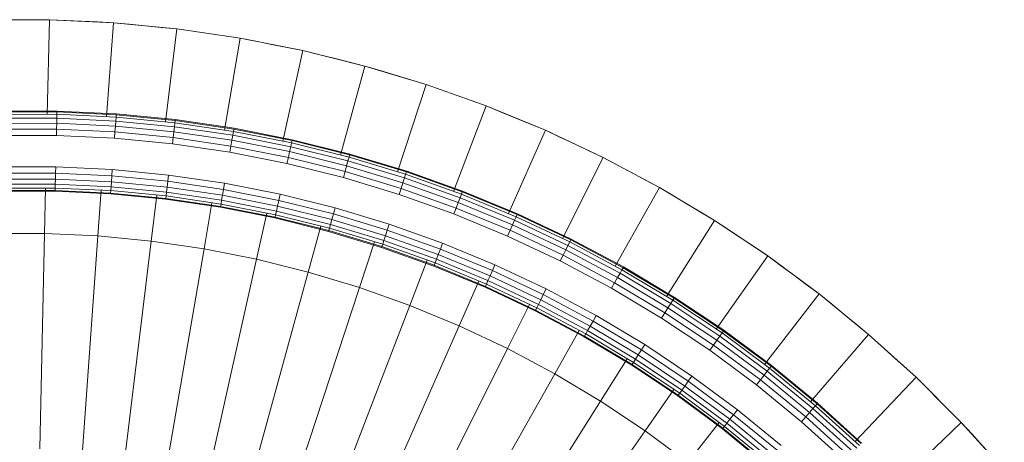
# Model space of a CAD drawing. Header units: centimetres. Extents: x 511 to 2122, y 723 to 1373.
# Tile 20 of 89: x 998.14 to 1002.74, y 762.04 to 764.01. Entities that reach past the tile are written whole.
import ezdxf

# ---------------------------------------------------------------- set-up
doc = ezdxf.new("R2010")
doc.units = ezdxf.units.CM
doc.layers.add('G-IMPT', color=8, linetype='Continuous', lineweight=18)
doc.layers.add('I-FURN', color=30, linetype='Continuous', lineweight=18)

# ---------------------------------------------------------------- blocks, each defined once
blk = doc.blocks.new('LUPA - LUPA_skp_-562653-PROJETO_TÉRREO')
at = {"layer": 'G-IMPT'}
for p, q in [((0.384, 5.7102), (0.4723, 5.8856)), ((0.3045, 5.5307), (0.384, 5.7102)), ((0.384, 5.7102), (0.6293, 5.5942)), ((0.3045, 5.5307), (0.2338, 5.3476)), ((0.3045, 5.5307), (0.5559, 5.4266)), ((0.1722, 5.1611), (0.2338, 5.3476)), ((0.2338, 5.3476), (0.4909, 5.2556)), ((0.1199, 4.9719), (0.1722, 5.1611)), ((0.1722, 5.1611), (0.4345, 5.0816)), ((0.6509, 5.0159), (0.8001, 4.9707)), ((0.0769, 4.7804), (0.1199, 4.9719)), ((0.1199, 4.9719), (0.3867, 4.9051)), ((0.8001, 4.9707), (0.7563, 4.8125)), ((0.6061, 4.8501), (0.7563, 4.8125)), ((0.7563, 4.8125), (0.7204, 4.6524)), ((1.3983, 4.6517), (0.7563, 4.8125)), ((0.0769, 4.7804), (0.0433, 4.5869)), ((0.0769, 4.7804), (0.3477, 4.7265)), ((0.5696, 4.6824), (0.7204, 4.6524)), ((0.6923, 4.4907), (0.7204, 4.6524)), ((0.7204, 4.6524), (1.3695, 4.5232)), ((0.0433, 4.5869), (0.0193, 4.3921)), ((0.0433, 4.5869), (0.3176, 4.5462)), ((0.5413, 4.513), (0.6923, 4.4907)), ((0.6923, 4.4907), (0.6722, 4.3278)), ((1.347, 4.3935), (0.6923, 4.4907)), ((0.0193, 4.3921), (0.0048, 4.1963)), ((0.0193, 4.3921), (0.2964, 4.3648)), ((0.5215, 4.3426), (0.6722, 4.3278)), ((0.6601, 4.1641), (0.6722, 4.3278)), ((0.6722, 4.3278), (1.3309, 4.2629)), ((0.0048, 4.1963), (0, 4)), ((0.2842, 4.1825), (0.0048, 4.1963)), ((0.6601, 4.1641), (0.5101, 4.1714)), ((0.6561, 4), (0.6601, 4.1641)), ((0.6601, 4.1641), (1.3212, 4.1316)), ((0, 4), (0.281, 4)), ((0, 4), (0.0048, 3.8037)), ((0.5071, 4), (0.6561, 4)), ((0.6561, 4), (1.318, 4)), ((0.6561, 4), (0.6601, 3.8359)), ((0.6601, 3.8359), (1.3212, 3.8684)), ((0.2867, 3.8176), (0.0048, 3.8037)), ((0.6601, 3.8359), (0.5126, 3.8287)), ((0.6601, 3.8359), (0.6722, 3.6722)), ((0.0048, 3.8037), (0.0193, 3.6079)), ((0.6722, 3.6722), (1.3309, 3.7371)), ((0.5266, 3.6579), (0.6722, 3.6722)), ((0.6722, 3.6722), (0.6923, 3.5093)), ((0.0193, 3.6079), (0.3015, 3.6357)), ((0.0193, 3.6079), (0.0433, 3.4131)), ((0.6923, 3.5093), (1.347, 3.6065)), ((0.5489, 3.4881), (0.6923, 3.5093)), ((0.6923, 3.5093), (0.7204, 3.3476)), ((0.0433, 3.4131), (0.3251, 3.4549)), ((1.3695, 3.4768), (0.7204, 3.3476)), ((0.0433, 3.4131), (0.0769, 3.2196)), ((0.7204, 3.3476), (0.5795, 3.3196)), ((0.7563, 3.1875), (0.7204, 3.3476)), ((1.3983, 3.3483), (0.7563, 3.1875)), ((0.3577, 3.2755), (0.0769, 3.2196)), ((0.1199, 3.0281), (0.0769, 3.2196)), ((1.4335, 3.2214), (0.8001, 3.0293)), ((0.7563, 3.1875), (0.6184, 3.1529)), ((0.7563, 3.1875), (0.8001, 3.0293)), ((0.399, 3.098), (0.1199, 3.0281)), ((0.8516, 2.8735), (1.4748, 3.0965)), ((0.1199, 3.0281), (0.1722, 2.8389)), ((0.8001, 3.0293), (0.6654, 2.9885)), ((0.8001, 3.0293), (0.8516, 2.8735)), ((0.4489, 2.9228), (0.1722, 2.8389)), ((0.8516, 2.8735), (0.7204, 2.8265)), ((0.9107, 2.7203), (0.8516, 2.8735)), ((0.2338, 2.6524), (0.1722, 2.8389)), ((0.5074, 2.7503), (0.2338, 2.6524)), ((0.2338, 2.6524), (0.3045, 2.4693))]:
    blk.add_line(p, q, dxfattribs=at)
at = {"layer": 'G-IMPT', "flags": 128}
for points in [[(0.4723, 5.8856), (0.4502, 5.8417), (0.4282, 5.7979), (0.4061, 5.7541), (0.384, 5.7102)], [(0.384, 5.7102), (0.3642, 5.6653), (0.3443, 5.6205), (0.3244, 5.5756), (0.3045, 5.5307)], [(0.3045, 5.5307), (0.2868, 5.4849), (0.2692, 5.4391), (0.2515, 5.3934), (0.2338, 5.3476)], [(0.2338, 5.3476), (0.2184, 5.301), (0.203, 5.2543), (0.1876, 5.2077), (0.1722, 5.1611)], [(0.1722, 5.1611), (0.1591, 5.1138), (0.1461, 5.0665), (0.133, 5.0192), (0.1199, 4.9719)], [(0.1199, 4.9719), (0.1091, 4.924), (0.0984, 4.8761), (0.0876, 4.8283), (0.0769, 4.7804)], [(0.0769, 4.7804), (0.0685, 4.732), (0.0601, 4.6836), (0.0517, 4.6353), (0.0433, 4.5869)], [(0.0433, 4.5869), (0.0373, 4.5382), (0.0313, 4.4895), (0.0253, 4.4408), (0.0193, 4.3921)], [(0.0193, 4.3921), (0.0157, 4.3431), (0.012, 4.2942), (0.0084, 4.2452), (0.0048, 4.1963)], [(0.0048, 4.1963), (0.0036, 4.1472), (0.0024, 4.0981), (0.0012, 4.0491), (0, 4)], [(0, 4), (0.0012, 3.9509), (0.0024, 3.9019), (0.0036, 3.8528), (0.0048, 3.8037)], [(0.0048, 3.8037), (0.0084, 3.7548), (0.012, 3.7058), (0.0157, 3.6569), (0.0193, 3.6079)], [(0.0193, 3.6079), (0.0253, 3.5592), (0.0313, 3.5105), (0.0373, 3.4618), (0.0433, 3.4131)], [(0.0433, 3.4131), (0.0517, 3.3647), (0.0601, 3.3164), (0.0685, 3.268), (0.0769, 3.2196)], [(0.0769, 3.2196), (0.0876, 3.1717), (0.0984, 3.1239), (0.1091, 3.076), (0.1199, 3.0281)], [(0.1199, 3.0281), (0.133, 2.9808), (0.1461, 2.9335), (0.1591, 2.8862), (0.1722, 2.8389)], [(0.1722, 2.8389), (0.1876, 2.7923), (0.203, 2.7457), (0.2184, 2.699), (0.2338, 2.6524)], [(0.2338, 2.6524), (0.2515, 2.6066), (0.2692, 2.5609), (0.2868, 2.5151), (0.3045, 2.4693)]]:
    blk.add_lwpolyline(points, dxfattribs=at)
blk = doc.blocks.new('LUPA - LUPA_skp_-562654-PROJETO_TÉRREO')
at = {"layer": 'G-IMPT', "flags": 128}
for points in [[(0.4723, 5.8856), (0.4502, 5.8417), (0.4282, 5.7979), (0.4061, 5.7541), (0.384, 5.7102)], [(0.384, 5.7102), (0.4061, 5.7541), (0.4282, 5.7979), (0.4502, 5.8417), (0.4723, 5.8856)], [(0.384, 5.7102), (0.3642, 5.6653), (0.3443, 5.6205), (0.3244, 5.5756), (0.3045, 5.5307)], [(0.3045, 5.5307), (0.3244, 5.5756), (0.3443, 5.6205), (0.3642, 5.6653), (0.384, 5.7102)], [(0.3045, 5.5307), (0.2868, 5.4849), (0.2692, 5.4391), (0.2515, 5.3934), (0.2338, 5.3476)], [(0.2338, 5.3476), (0.2515, 5.3934), (0.2692, 5.4391), (0.2868, 5.4849), (0.3045, 5.5307)], [(0.2338, 5.3476), (0.2184, 5.301), (0.203, 5.2543), (0.1876, 5.2077), (0.1722, 5.1611)], [(0.1722, 5.1611), (0.1876, 5.2077), (0.203, 5.2543), (0.2184, 5.301), (0.2338, 5.3476)], [(0.1722, 5.1611), (0.1591, 5.1138), (0.1461, 5.0665), (0.133, 5.0192), (0.1199, 4.9719)], [(0.1199, 4.9719), (0.133, 5.0192), (0.1461, 5.0665), (0.1591, 5.1138), (0.1722, 5.1611)], [(0.1199, 4.9719), (0.1091, 4.924), (0.0984, 4.8761), (0.0876, 4.8283), (0.0769, 4.7804)], [(0.0769, 4.7804), (0.0876, 4.8283), (0.0984, 4.8761), (0.1091, 4.924), (0.1199, 4.9719)], [(0.0769, 4.7804), (0.0685, 4.732), (0.0601, 4.6836), (0.0517, 4.6353), (0.0433, 4.5869)], [(0.0433, 4.5869), (0.0517, 4.6353), (0.0601, 4.6836), (0.0685, 4.732), (0.0769, 4.7804)], [(0.0433, 4.5869), (0.0373, 4.5382), (0.0313, 4.4895), (0.0253, 4.4408), (0.0193, 4.3921)], [(0.0193, 4.3921), (0.0253, 4.4408), (0.0313, 4.4895), (0.0373, 4.5382), (0.0433, 4.5869)], [(0.0193, 4.3921), (0.0157, 4.3431), (0.012, 4.2942), (0.0084, 4.2452), (0.0048, 4.1963)], [(0.0048, 4.1963), (0.0084, 4.2452), (0.012, 4.2942), (0.0157, 4.3431), (0.0193, 4.3921)], [(0.0048, 4.1963), (0.0036, 4.1472), (0.0024, 4.0981), (0.0012, 4.0491), (0, 4)], [(0, 4), (0.0012, 4.0491), (0.0024, 4.0981), (0.0036, 4.1472), (0.0048, 4.1963)], [(0, 4), (0.0012, 3.9509), (0.0024, 3.9019), (0.0036, 3.8528), (0.0048, 3.8037)], [(0.0048, 3.8037), (0.0036, 3.8528), (0.0024, 3.9019), (0.0012, 3.9509), (0, 4)], [(0.0048, 3.8037), (0.0084, 3.7548), (0.012, 3.7058), (0.0157, 3.6569), (0.0193, 3.6079)], [(0.0193, 3.6079), (0.0157, 3.6569), (0.012, 3.7058), (0.0084, 3.7548), (0.0048, 3.8037)], [(0.0193, 3.6079), (0.0253, 3.5592), (0.0313, 3.5105), (0.0373, 3.4618), (0.0433, 3.4131)], [(0.0433, 3.4131), (0.0373, 3.4618), (0.0313, 3.5105), (0.0253, 3.5592), (0.0193, 3.6079)], [(0.0433, 3.4131), (0.0517, 3.3647), (0.0601, 3.3164), (0.0685, 3.268), (0.0769, 3.2196)], [(0.0769, 3.2196), (0.0685, 3.268), (0.0601, 3.3164), (0.0517, 3.3647), (0.0433, 3.4131)], [(0.0769, 3.2196), (0.0876, 3.1717), (0.0984, 3.1239), (0.1091, 3.076), (0.1199, 3.0281)], [(0.1199, 3.0281), (0.1091, 3.076), (0.0984, 3.1239), (0.0876, 3.1717), (0.0769, 3.2196)], [(0.1199, 3.0281), (0.133, 2.9808), (0.1461, 2.9335), (0.1591, 2.8862), (0.1722, 2.8389)], [(0.1722, 2.8389), (0.1591, 2.8862), (0.1461, 2.9335), (0.133, 2.9808), (0.1199, 3.0281)], [(0.1722, 2.8389), (0.1876, 2.7923), (0.203, 2.7457), (0.2184, 2.699), (0.2338, 2.6524)], [(0.2338, 2.6524), (0.2184, 2.699), (0.203, 2.7457), (0.1876, 2.7923), (0.1722, 2.8389)], [(0.2338, 2.6524), (0.2515, 2.6066), (0.2692, 2.5609), (0.2868, 2.5151), (0.3045, 2.4693)], [(0.3045, 2.4693), (0.2868, 2.5151), (0.2692, 2.5609), (0.2515, 2.6066), (0.2338, 2.6524)]]:
    blk.add_lwpolyline(points, dxfattribs=at)
blk = doc.blocks.new('LUPA - LUPA_skp_-562655-PROJETO_TÉRREO')
at = {"xscale": 0.8734174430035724, "yscale": 0.8734174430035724}
for name, zscale in [('LUPA - LUPA_skp_-562653-PROJETO_TÉRREO', -0.8734174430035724), ('LUPA - LUPA_skp_-562654-PROJETO_TÉRREO', 0.8734174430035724)]:
    blk.add_blockref(name, (0, 0), dxfattribs=dict(at, zscale=zscale))
blk = doc.blocks.new('LUPA - LUPA_skp_-562652-PROJETO_TÉRREO')
at = {"layer": 'G-IMPT'}
for p, q in [((0.4665, 5.9434), (0.5422, 6.1396)), ((0.4693, 5.9424), (0.5449, 6.1385)), ((0.4693, 5.9424), (0.5449, 6.1385)), ((0.5529, 6.1352), (0.4774, 5.9395)), ((0.4904, 5.9349), (0.5656, 6.1299)), ((0.5821, 6.123), (0.5072, 5.9288)), ((0.5269, 5.9218), (0.6014, 6.1151)), ((0.6221, 6.1065), (0.5479, 5.9143)), ((0.4006, 5.7437), (0.4665, 5.9434)), ((0.4693, 5.9424), (0.4034, 5.7429)), ((0.4034, 5.7429), (0.4693, 5.9424)), ((0.4774, 5.9395), (0.4117, 5.7404)), ((0.4248, 5.7364), (0.4904, 5.9349)), ((0.4665, 5.9434), (0.4693, 5.9424)), ((0.4665, 5.9434), (0.4693, 5.9424)), ((0.4774, 5.9395), (0.4693, 5.9424)), ((0.4693, 5.9424), (0.4774, 5.9395)), ((0.4774, 5.9395), (0.4904, 5.9349)), ((0.4904, 5.9349), (0.5072, 5.9288)), ((0.5072, 5.9288), (0.4419, 5.7312)), ((0.4619, 5.7251), (0.5269, 5.9218)), ((0.5479, 5.9143), (0.4833, 5.7186)), ((0.5269, 5.9218), (0.5072, 5.9288)), ((0.5479, 5.9143), (0.5269, 5.9218)), ((0.5897, 5.6864), (0.6526, 5.8768)), ((0.6736, 5.8693), (0.6111, 5.6799)), ((0.631, 5.6738), (0.6933, 5.8623)), ((0.7101, 5.8562), (0.6482, 5.6686)), ((0.6613, 5.6647), (0.7231, 5.8516)), ((0.7312, 5.8487), (0.6696, 5.6621)), ((0.7312, 5.8487), (0.6696, 5.6621)), ((0.734, 5.8477), (0.6724, 5.6613)), ((0.3445, 5.5411), (0.4006, 5.7437)), ((0.4034, 5.7429), (0.3474, 5.5404)), ((0.3474, 5.5404), (0.4034, 5.7429)), ((0.4117, 5.7404), (0.3557, 5.5383)), ((0.4248, 5.7364), (0.3691, 5.5349)), ((0.3864, 5.5306), (0.4419, 5.7312)), ((0.4034, 5.7429), (0.4006, 5.7437)), ((0.4034, 5.7429), (0.4006, 5.7437)), ((0.4117, 5.7404), (0.4034, 5.7429)), ((0.4117, 5.7404), (0.4034, 5.7429)), ((0.4066, 5.5255), (0.4619, 5.7251)), ((0.4248, 5.7364), (0.4117, 5.7404)), ((0.4419, 5.7312), (0.4248, 5.7364)), ((0.4419, 5.7312), (0.4619, 5.7251)), ((0.4619, 5.7251), (0.4833, 5.7186)), ((0.4833, 5.7186), (0.4283, 5.5201)), ((0.5362, 5.4931), (0.5897, 5.6864)), ((0.6111, 5.6799), (0.5897, 5.6864)), ((0.5579, 5.4876), (0.6111, 5.6799)), ((0.5781, 5.4826), (0.631, 5.6738)), ((0.6482, 5.6686), (0.5955, 5.4782)), ((0.6613, 5.6647), (0.6088, 5.4749)), ((0.631, 5.6738), (0.6111, 5.6799)), ((0.6172, 5.4728), (0.6696, 5.6621)), ((0.6696, 5.6621), (0.6172, 5.4728)), ((0.6724, 5.6613), (0.62, 5.4721)), ((0.6482, 5.6686), (0.631, 5.6738)), ((0.6613, 5.6647), (0.6482, 5.6686)), ((0.6696, 5.6621), (0.6613, 5.6647)), ((0.6696, 5.6621), (0.6613, 5.6647)), ((0.6724, 5.6613), (0.6696, 5.6621)), ((0.6724, 5.6613), (0.6696, 5.6621)), ((0.2984, 5.3359), (0.3445, 5.5411)), ((0.3013, 5.3354), (0.3474, 5.5404)), ((0.3013, 5.3354), (0.3474, 5.5404)), ((0.3557, 5.5383), (0.3098, 5.3337)), ((0.3233, 5.331), (0.3691, 5.5349)), ((0.3864, 5.5306), (0.3408, 5.3275)), ((0.3445, 5.5411), (0.3474, 5.5404)), ((0.3445, 5.5411), (0.3474, 5.5404)), ((0.3474, 5.5404), (0.3557, 5.5383)), ((0.3474, 5.5404), (0.3557, 5.5383)), ((0.3557, 5.5383), (0.3691, 5.5349)), ((0.4066, 5.5255), (0.3613, 5.3234)), ((0.3691, 5.5349), (0.3864, 5.5306)), ((0.4283, 5.5201), (0.3832, 5.3191)), ((0.3864, 5.5306), (0.4066, 5.5255)), ((0.4283, 5.5201), (0.4066, 5.5255)), ((0.4922, 5.2974), (0.5362, 5.4931)), ((0.5142, 5.293), (0.5579, 5.4876)), ((0.5781, 5.4826), (0.5346, 5.2889)), ((0.5362, 5.4931), (0.5579, 5.4876)), ((0.5955, 5.4782), (0.5522, 5.2855)), ((0.5579, 5.4876), (0.5781, 5.4826)), ((0.5781, 5.4826), (0.5955, 5.4782)), ((0.5955, 5.4782), (0.6088, 5.4749)), ((0.5657, 5.2828), (0.6088, 5.4749)), ((0.5741, 5.2811), (0.6172, 5.4728)), ((0.6172, 5.4728), (0.5741, 5.2811)), ((0.62, 5.4721), (0.577, 5.2805)), ((0.6088, 5.4749), (0.6172, 5.4728)), ((0.6088, 5.4749), (0.6172, 5.4728)), ((0.6172, 5.4728), (0.62, 5.4721)), ((0.6172, 5.4728), (0.62, 5.4721)), ((0.2625, 5.1288), (0.2984, 5.3359)), ((0.2654, 5.1283), (0.3013, 5.3354)), ((0.3013, 5.3354), (0.2654, 5.1283)), ((0.2739, 5.1271), (0.3098, 5.3337)), ((0.3233, 5.331), (0.2875, 5.125)), ((0.3013, 5.3354), (0.2984, 5.3359)), ((0.2984, 5.3359), (0.3013, 5.3354)), ((0.3098, 5.3337), (0.3013, 5.3354)), ((0.3013, 5.3354), (0.3098, 5.3337)), ((0.3408, 5.3275), (0.3052, 5.1224)), ((0.3233, 5.331), (0.3098, 5.3337)), ((0.3408, 5.3275), (0.3233, 5.331)), ((0.3259, 5.1193), (0.3613, 5.3234)), ((0.3613, 5.3234), (0.3408, 5.3275)), ((0.3832, 5.3191), (0.348, 5.1161)), ((0.3613, 5.3234), (0.3832, 5.3191)), ((0.4579, 5.0998), (0.4922, 5.2974)), ((0.4801, 5.0965), (0.5142, 5.293)), ((0.4922, 5.2974), (0.5142, 5.293)), ((0.5007, 5.0934), (0.5346, 5.2889)), ((0.5346, 5.2889), (0.5142, 5.293)), ((0.5522, 5.2855), (0.5184, 5.0908)), ((0.532, 5.0888), (0.5657, 5.2828)), ((0.5346, 5.2889), (0.5522, 5.2855)), ((0.5405, 5.0875), (0.5741, 5.2811)), ((0.5741, 5.2811), (0.5405, 5.0875)), ((0.577, 5.2805), (0.5434, 5.0871)), ((0.5522, 5.2855), (0.5657, 5.2828)), ((0.5741, 5.2811), (0.5657, 5.2828)), ((0.5657, 5.2828), (0.5741, 5.2811)), ((0.5741, 5.2811), (0.577, 5.2805)), ((0.5741, 5.2811), (0.577, 5.2805)), ((0.2367, 4.9201), (0.2625, 5.1288)), ((0.2397, 4.9198), (0.2654, 5.1283)), ((0.2397, 4.9198), (0.2654, 5.1283)), ((0.2625, 5.1288), (0.2654, 5.1283)), ((0.2654, 5.1283), (0.2625, 5.1288)), ((0.2654, 5.1283), (0.2739, 5.1271)), ((0.2654, 5.1283), (0.2739, 5.1271)), ((0.2739, 5.1271), (0.2483, 4.9189)), ((0.2875, 5.125), (0.2619, 4.9176)), ((0.2739, 5.1271), (0.2875, 5.125)), ((0.3052, 5.1224), (0.2798, 4.9158)), ((0.2875, 5.125), (0.3052, 5.1224)), ((0.3005, 4.9138), (0.3259, 5.1193)), ((0.3052, 5.1224), (0.3259, 5.1193)), ((0.348, 5.1161), (0.3228, 4.9116)), ((0.3259, 5.1193), (0.348, 5.1161)), ((0.4334, 4.9007), (0.4579, 5.0998)), ((0.4801, 5.0965), (0.4557, 4.8985)), ((0.4801, 5.0965), (0.4579, 5.0998)), ((0.4764, 4.8965), (0.5007, 5.0934)), ((0.5007, 5.0934), (0.4801, 5.0965)), ((0.5184, 5.0908), (0.5007, 5.0934)), ((0.4942, 4.8947), (0.5184, 5.0908)), ((0.532, 5.0888), (0.5079, 4.8934)), ((0.5405, 5.0875), (0.5165, 4.8925)), ((0.5165, 4.8925), (0.5405, 5.0875)), ((0.532, 5.0888), (0.5184, 5.0908)), ((0.5434, 5.0871), (0.5194, 4.8922)), ((0.5405, 5.0875), (0.532, 5.0888)), ((0.5405, 5.0875), (0.532, 5.0888)), ((0.5434, 5.0871), (0.5405, 5.0875)), ((0.5405, 5.0875), (0.5434, 5.0871)), ((0.2213, 4.7104), (0.2367, 4.9201)), ((0.2242, 4.7102), (0.2397, 4.9198)), ((0.2397, 4.9198), (0.2242, 4.7102)), ((0.2483, 4.9189), (0.2328, 4.7098)), ((0.2367, 4.9201), (0.2397, 4.9198)), ((0.2397, 4.9198), (0.2367, 4.9201)), ((0.2483, 4.9189), (0.2397, 4.9198)), ((0.2483, 4.9189), (0.2397, 4.9198)), ((0.2483, 4.9189), (0.2619, 4.9176)), ((0.2466, 4.7091), (0.2619, 4.9176)), ((0.2619, 4.9176), (0.2798, 4.9158)), ((0.2798, 4.9158), (0.2644, 4.7082)), ((0.2798, 4.9158), (0.3005, 4.9138)), ((0.3005, 4.9138), (0.2853, 4.7072)), ((0.3005, 4.9138), (0.3228, 4.9116)), ((0.3228, 4.9116), (0.3076, 4.7061)), ((0.4186, 4.7007), (0.4334, 4.9007)), ((0.4334, 4.9007), (0.4557, 4.8985)), ((0.4557, 4.8985), (0.441, 4.6996)), ((0.4557, 4.8985), (0.4764, 4.8965)), ((0.4618, 4.6985), (0.4764, 4.8965)), ((0.4764, 4.8965), (0.4942, 4.8947)), ((0.4942, 4.8947), (0.4797, 4.6977)), ((0.4934, 4.697), (0.5079, 4.8934)), ((0.4942, 4.8947), (0.5079, 4.8934)), ((0.502, 4.6966), (0.5165, 4.8925)), ((0.5165, 4.8925), (0.502, 4.6966)), ((0.5194, 4.8922), (0.505, 4.6964)), ((0.5079, 4.8934), (0.5165, 4.8925)), ((0.5165, 4.8925), (0.5079, 4.8934)), ((0.5165, 4.8925), (0.5194, 4.8922)), ((0.5194, 4.8922), (0.5165, 4.8925)), ((0.2161, 4.5002), (0.2213, 4.7104)), ((0.2191, 4.5002), (0.2242, 4.7102)), ((0.2242, 4.7102), (0.2191, 4.5002)), ((0.2242, 4.7102), (0.2213, 4.7104)), ((0.2213, 4.7104), (0.2242, 4.7102)), ((0.2328, 4.7098), (0.2242, 4.7102)), ((0.2242, 4.7102), (0.2328, 4.7098)), ((0.2328, 4.7098), (0.2277, 4.5002)), ((0.2328, 4.7098), (0.2466, 4.7091)), ((0.2466, 4.7091), (0.2414, 4.5002)), ((0.2644, 4.7082), (0.2466, 4.7091)), ((0.2593, 4.5002), (0.2644, 4.7082)), ((0.2853, 4.7072), (0.2644, 4.7082)), ((0.2853, 4.7072), (0.2802, 4.5002)), ((0.3076, 4.7061), (0.2853, 4.7072)), ((0.3076, 4.7061), (0.3026, 4.5002)), ((0.4137, 4.5002), (0.4186, 4.7007)), ((0.441, 4.6996), (0.4186, 4.7007)), ((0.441, 4.6996), (0.4361, 4.5002)), ((0.4618, 4.6985), (0.441, 4.6996)), ((0.4569, 4.5002), (0.4618, 4.6985)), ((0.4797, 4.6977), (0.4618, 4.6985)), ((0.4748, 4.5002), (0.4797, 4.6977)), ((0.4934, 4.697), (0.4797, 4.6977)), ((0.4934, 4.697), (0.4886, 4.5002)), ((0.502, 4.6966), (0.4934, 4.697)), ((0.4934, 4.697), (0.502, 4.6966)), ((0.502, 4.6966), (0.4972, 4.5002)), ((0.502, 4.6966), (0.4972, 4.5002)), ((0.505, 4.6964), (0.5002, 4.5002)), ((0.505, 4.6964), (0.502, 4.6966)), ((0.505, 4.6964), (0.502, 4.6966)), ((0.2213, 4.2899), (0.2161, 4.5002)), ((0.2161, 4.5002), (0.2191, 4.5002)), ((0.2191, 4.5002), (0.2161, 4.5002)), ((0.2242, 4.2901), (0.2191, 4.5002)), ((0.2191, 4.5002), (0.2277, 4.5002)), ((0.2277, 4.5002), (0.2191, 4.5002)), ((0.2191, 4.5002), (0.2242, 4.2901)), ((0.2414, 4.5002), (0.2277, 4.5002)), ((0.2277, 4.5002), (0.2328, 4.2905)), ((0.2414, 4.5002), (0.2593, 4.5002)), ((0.2466, 4.2912), (0.2414, 4.5002)), ((0.2802, 4.5002), (0.2593, 4.5002)), ((0.2593, 4.5002), (0.2644, 4.2921)), ((0.3026, 4.5002), (0.2802, 4.5002)), ((0.2802, 4.5002), (0.2853, 4.2931)), ((0.3026, 4.5002), (0.3076, 4.2942)), ((0.4186, 4.2996), (0.4137, 4.5002)), ((0.4361, 4.5002), (0.4137, 4.5002)), ((0.4361, 4.5002), (0.441, 4.3007)), ((0.4569, 4.5002), (0.4361, 4.5002)), ((0.4618, 4.3018), (0.4569, 4.5002)), ((0.4748, 4.5002), (0.4569, 4.5002)), ((0.4748, 4.5002), (0.4797, 4.3026)), ((0.4886, 4.5002), (0.4748, 4.5002)), ((0.4934, 4.3033), (0.4886, 4.5002)), ((0.4972, 4.5002), (0.4886, 4.5002)), ((0.4972, 4.5002), (0.4886, 4.5002)), ((0.4972, 4.5002), (0.502, 4.3037)), ((0.5002, 4.5002), (0.4972, 4.5002)), ((0.5002, 4.5002), (0.4972, 4.5002)), ((0.502, 4.3037), (0.4972, 4.5002)), ((0.5002, 4.5002), (0.505, 4.3039)), ((0.2328, 4.2905), (0.2466, 4.2912)), ((0.2466, 4.2912), (0.2644, 4.2921)), ((0.2619, 4.0827), (0.2466, 4.2912)), ((0.2644, 4.2921), (0.2853, 4.2931)), ((0.2644, 4.2921), (0.2798, 4.0845)), ((0.2853, 4.2931), (0.3076, 4.2942)), ((0.3005, 4.0865), (0.2853, 4.2931)), ((0.3076, 4.2942), (0.3228, 4.0887)), ((0.4186, 4.2996), (0.441, 4.3007)), ((0.4334, 4.0996), (0.4186, 4.2996)), ((0.441, 4.3007), (0.4618, 4.3018)), ((0.4557, 4.1018), (0.441, 4.3007)), ((0.4618, 4.3018), (0.4797, 4.3026)), ((0.4764, 4.1038), (0.4618, 4.3018)), ((0.4797, 4.3026), (0.4934, 4.3033)), ((0.4797, 4.3026), (0.4942, 4.1056)), ((0.4934, 4.3033), (0.502, 4.3037)), ((0.502, 4.3037), (0.4934, 4.3033)), ((0.5079, 4.1069), (0.4934, 4.3033)), ((0.502, 4.3037), (0.505, 4.3039)), ((0.505, 4.3039), (0.502, 4.3037)), ((0.502, 4.3037), (0.5165, 4.1078)), ((0.5165, 4.1078), (0.502, 4.3037)), ((0.505, 4.3039), (0.5194, 4.1081)), ((0.2213, 4.2899), (0.2242, 4.2901)), ((0.2213, 4.2899), (0.2242, 4.2901)), ((0.2367, 4.0802), (0.2213, 4.2899)), ((0.2328, 4.2905), (0.2242, 4.2901)), ((0.2242, 4.2901), (0.2328, 4.2905)), ((0.2242, 4.2901), (0.2397, 4.0805)), ((0.2397, 4.0805), (0.2242, 4.2901)), ((0.2483, 4.0814), (0.2328, 4.2905)), ((0.2483, 4.0814), (0.2619, 4.0827)), ((0.2798, 4.0845), (0.2619, 4.0827)), ((0.2619, 4.0827), (0.2875, 3.8753)), ((0.2798, 4.0845), (0.3005, 4.0865)), ((0.3052, 3.8779), (0.2798, 4.0845)), ((0.3005, 4.0865), (0.3228, 4.0887)), ((0.3005, 4.0865), (0.3259, 3.881)), ((0.3228, 4.0887), (0.348, 3.8842)), ((0.4557, 4.1018), (0.4334, 4.0996)), ((0.4579, 3.9005), (0.4334, 4.0996)), ((0.4764, 4.1038), (0.4557, 4.1018)), ((0.4801, 3.9038), (0.4557, 4.1018)), ((0.4942, 4.1056), (0.4764, 4.1038)), ((0.4764, 4.1038), (0.5007, 3.9069)), ((0.5079, 4.1069), (0.4942, 4.1056)), ((0.5184, 3.9095), (0.4942, 4.1056)), ((0.5165, 4.1078), (0.5079, 4.1069)), ((0.5079, 4.1069), (0.5165, 4.1078)), ((0.532, 3.9115), (0.5079, 4.1069)), ((0.5165, 4.1078), (0.5194, 4.1081)), ((0.5165, 4.1078), (0.5194, 4.1081)), ((0.5405, 3.9128), (0.5165, 4.1078)), ((0.5405, 3.9128), (0.5165, 4.1078)), ((0.5194, 4.1081), (0.5434, 3.9132)), ((0.2367, 4.0802), (0.2397, 4.0805)), ((0.2397, 4.0805), (0.2367, 4.0802)), ((0.2625, 3.8716), (0.2367, 4.0802)), ((0.2397, 4.0805), (0.2483, 4.0814)), ((0.2483, 4.0814), (0.2397, 4.0805)), ((0.2654, 3.872), (0.2397, 4.0805)), ((0.2397, 4.0805), (0.2654, 3.872)), ((0.2739, 3.8733), (0.2483, 4.0814)), ((0.5184, 3.9095), (0.5007, 3.9069)), ((0.532, 3.9115), (0.5184, 3.9095)), ((0.5522, 3.7148), (0.5184, 3.9095)), ((0.5405, 3.9128), (0.532, 3.9115)), ((0.532, 3.9115), (0.5405, 3.9128)), ((0.532, 3.9115), (0.5657, 3.7175)), ((0.5434, 3.9132), (0.5405, 3.9128)), ((0.5405, 3.9128), (0.5434, 3.9132)), ((0.5405, 3.9128), (0.5741, 3.7192)), ((0.5741, 3.7192), (0.5405, 3.9128)), ((0.5434, 3.9132), (0.577, 3.7198)), ((0.2739, 3.8733), (0.2654, 3.872)), ((0.2654, 3.872), (0.2739, 3.8733)), ((0.2875, 3.8753), (0.2739, 3.8733)), ((0.2739, 3.8733), (0.3098, 3.6666)), ((0.2875, 3.8753), (0.3052, 3.8779)), ((0.3233, 3.6693), (0.2875, 3.8753)), ((0.3259, 3.881), (0.3052, 3.8779)), ((0.3052, 3.8779), (0.3408, 3.6728)), ((0.348, 3.8842), (0.3259, 3.881)), ((0.3259, 3.881), (0.3613, 3.6769)), ((0.348, 3.8842), (0.3832, 3.6812)), ((0.4801, 3.9038), (0.4579, 3.9005)), ((0.4922, 3.7029), (0.4579, 3.9005)), ((0.5007, 3.9069), (0.4801, 3.9038)), ((0.5142, 3.7073), (0.4801, 3.9038)), ((0.5346, 3.7114), (0.5007, 3.9069)), ((0.2654, 3.872), (0.2625, 3.8716)), ((0.2625, 3.8716), (0.2654, 3.872)), ((0.2984, 3.6644), (0.2625, 3.8716)), ((0.3013, 3.665), (0.2654, 3.872)), ((0.2654, 3.872), (0.3013, 3.665)), ((0.4922, 3.7029), (0.5142, 3.7073)), ((0.5362, 3.5072), (0.4922, 3.7029)), ((0.5142, 3.7073), (0.5346, 3.7114)), ((0.5142, 3.7073), (0.5579, 3.5127)), ((0.5346, 3.7114), (0.5522, 3.7148)), ((0.5346, 3.7114), (0.5781, 3.5177)), ((0.5522, 3.7148), (0.5657, 3.7175)), ((0.5522, 3.7148), (0.5955, 3.5221)), ((0.5657, 3.7175), (0.5741, 3.7192)), ((0.5657, 3.7175), (0.5741, 3.7192)), ((0.6088, 3.5254), (0.5657, 3.7175)), ((0.5741, 3.7192), (0.577, 3.7198)), ((0.5741, 3.7192), (0.577, 3.7198)), ((0.6172, 3.5275), (0.5741, 3.7192)), ((0.6172, 3.5275), (0.5741, 3.7192)), ((0.577, 3.7198), (0.62, 3.5282)), ((0.2984, 3.6644), (0.3013, 3.665)), ((0.3013, 3.665), (0.2984, 3.6644)), ((0.3445, 3.4592), (0.2984, 3.6644)), ((0.3013, 3.665), (0.3098, 3.6666)), ((0.3098, 3.6666), (0.3013, 3.665)), ((0.3474, 3.4599), (0.3013, 3.665)), ((0.3013, 3.665), (0.3474, 3.4599)), ((0.3098, 3.6666), (0.3233, 3.6693)), ((0.3098, 3.6666), (0.3557, 3.462)), ((0.3233, 3.6693), (0.3408, 3.6728)), ((0.3691, 3.4654), (0.3233, 3.6693)), ((0.3408, 3.6728), (0.3613, 3.6769)), ((0.3408, 3.6728), (0.3864, 3.4697)), ((0.3613, 3.6769), (0.3832, 3.6812)), ((0.4066, 3.4748), (0.3613, 3.6769)), ((0.3832, 3.6812), (0.4283, 3.4802)), ((0.5955, 3.5221), (0.6088, 3.5254)), ((0.6088, 3.5254), (0.6172, 3.5275)), ((0.6088, 3.5254), (0.6172, 3.5275)), ((0.6613, 3.3357), (0.6088, 3.5254)), ((0.6172, 3.5275), (0.62, 3.5282)), ((0.6172, 3.5275), (0.62, 3.5282)), ((0.6172, 3.5275), (0.6696, 3.3382)), ((0.6172, 3.5275), (0.6696, 3.3382)), ((0.62, 3.5282), (0.6724, 3.339)), ((0.5362, 3.5072), (0.5579, 3.5127)), ((0.5897, 3.3139), (0.5362, 3.5072)), ((0.5579, 3.5127), (0.5781, 3.5177)), ((0.5579, 3.5127), (0.6111, 3.3204)), ((0.5781, 3.5177), (0.5955, 3.5221)), ((0.631, 3.3265), (0.5781, 3.5177)), ((0.6482, 3.3317), (0.5955, 3.5221)), ((0.3445, 3.4592), (0.3474, 3.4599)), ((0.3445, 3.4592), (0.3474, 3.4599)), ((0.4006, 3.2566), (0.3445, 3.4592)), ((0.3557, 3.462), (0.3474, 3.4599)), ((0.3474, 3.4599), (0.3557, 3.462)), ((0.3474, 3.4599), (0.4034, 3.2574)), ((0.3474, 3.4599), (0.4034, 3.2574)), ((0.3691, 3.4654), (0.3557, 3.462)), ((0.3557, 3.462), (0.4117, 3.2599)), ((0.3691, 3.4654), (0.3864, 3.4697)), ((0.4248, 3.2639), (0.3691, 3.4654)), ((0.3864, 3.4697), (0.4066, 3.4748)), ((0.3864, 3.4697), (0.4419, 3.2691)), ((0.4283, 3.4802), (0.4066, 3.4748)), ((0.4066, 3.4748), (0.4619, 3.2752)), ((0.4283, 3.4802), (0.4833, 3.2817)), ((0.5897, 3.3139), (0.6111, 3.3204)), ((0.6111, 3.3204), (0.631, 3.3265)), ((0.6111, 3.3204), (0.6736, 3.131)), ((0.631, 3.3265), (0.6482, 3.3317)), ((0.6933, 3.138), (0.631, 3.3265)), ((0.6482, 3.3317), (0.6613, 3.3357)), ((0.7101, 3.1441), (0.6482, 3.3317)), ((0.6613, 3.3357), (0.6696, 3.3382)), ((0.6696, 3.3382), (0.6613, 3.3357)), ((0.7231, 3.1487), (0.6613, 3.3357)), ((0.6696, 3.3382), (0.6724, 3.339)), ((0.6724, 3.339), (0.6696, 3.3382)), ((0.6696, 3.3382), (0.7312, 3.1516)), ((0.7312, 3.1516), (0.6696, 3.3382)), ((0.6724, 3.339), (0.734, 3.1526)), ((0.4619, 3.2752), (0.4833, 3.2817)), ((0.4833, 3.2817), (0.5479, 3.086)), ((0.6526, 3.1235), (0.5897, 3.3139)), ((0.4034, 3.2574), (0.4006, 3.2566)), ((0.4006, 3.2566), (0.4034, 3.2574)), ((0.4665, 3.0569), (0.4006, 3.2566)), ((0.4117, 3.2599), (0.4034, 3.2574)), ((0.4034, 3.2574), (0.4117, 3.2599)), ((0.4034, 3.2574), (0.4693, 3.0579)), ((0.4034, 3.2574), (0.4693, 3.0579)), ((0.4117, 3.2599), (0.4248, 3.2639)), ((0.4774, 3.0608), (0.4117, 3.2599)), ((0.4419, 3.2691), (0.4248, 3.2639)), ((0.4248, 3.2639), (0.4904, 3.0654)), ((0.4619, 3.2752), (0.4419, 3.2691)), ((0.4419, 3.2691), (0.5072, 3.0715)), ((0.4619, 3.2752), (0.5269, 3.0785)), ((0.7101, 3.1441), (0.6933, 3.138)), ((0.7231, 3.1487), (0.7101, 3.1441)), ((0.7812, 2.9597), (0.7101, 3.1441)), ((0.7312, 3.1516), (0.7231, 3.1487)), ((0.7231, 3.1487), (0.7312, 3.1516)), ((0.7939, 2.965), (0.7231, 3.1487)), ((0.734, 3.1526), (0.7312, 3.1516)), ((0.734, 3.1526), (0.7312, 3.1516)), ((0.7312, 3.1516), (0.8019, 2.9683)), ((0.7312, 3.1516), (0.8019, 2.9683)), ((0.734, 3.1526), (0.8046, 2.9694)), ((0.6736, 3.131), (0.6526, 3.1235)), ((0.7248, 2.9363), (0.6526, 3.1235)), ((0.6933, 3.138), (0.6736, 3.131)), ((0.7454, 2.9449), (0.6736, 3.131)), ((0.6933, 3.138), (0.7647, 2.9529)), ((0.5072, 3.0715), (0.4904, 3.0654)), ((0.5072, 3.0715), (0.5269, 3.0785)), ((0.5821, 2.8773), (0.5072, 3.0715)), ((0.5269, 3.0785), (0.5479, 3.086)), ((0.5269, 3.0785), (0.6014, 2.8852)), ((0.5479, 3.086), (0.6221, 2.8938)), ((0.4665, 3.0569), (0.4693, 3.0579)), ((0.4665, 3.0569), (0.4693, 3.0579)), ((0.5422, 2.8607), (0.4665, 3.0569)), ((0.4774, 3.0608), (0.4693, 3.0579)), ((0.4693, 3.0579), (0.4774, 3.0608)), ((0.4693, 3.0579), (0.5449, 2.8618)), ((0.4693, 3.0579), (0.5449, 2.8618)), ((0.4904, 3.0654), (0.4774, 3.0608)), ((0.5529, 2.8652), (0.4774, 3.0608)), ((0.4904, 3.0654), (0.5656, 2.8704))]:
    blk.add_line(p, q, dxfattribs=at)
blk = doc.blocks.new('LUPA - LUPA-562935-PROJETO_TÉRREO')
at = {"rotation": 90.00000000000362}
for name, p, xscale, yscale, zscale in [('LUPA - LUPA_skp_-562655-PROJETO_TÉRREO', (15.1057, 0.209), 1.741532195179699, 1.741532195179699, 1.741532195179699), ('LUPA - LUPA_skp_-562652-PROJETO_TÉRREO', (14.917, 0.3351), 1.318770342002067, 1.318770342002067, 1.318770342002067)]:
    blk.add_blockref(name, p, dxfattribs=dict(at, xscale=xscale, yscale=yscale, zscale=zscale))

msp = doc.modelspace()

# ---------------------------------------------------------------- block references
at = {"layer": 'I-FURN', "rotation": 158.9999999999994}
msp.add_blockref('LUPA - LUPA-562935-PROJETO_TÉRREO', (1008.8165, 760.5732), dxfattribs=at)

doc.saveas('drawing.dxf')
